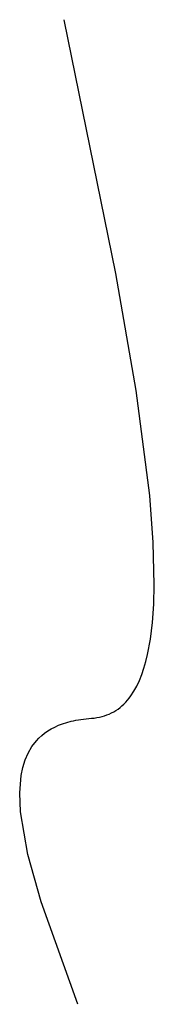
# Model space of a CAD drawing. Header units: centimetres. Extents: x 13.88 to 14.15, y 10.25 to 12.19.
import ezdxf

# ---------------------------------------------------------------- set-up
doc = ezdxf.new("R2010")
doc.units = ezdxf.units.CM
doc.layers.get('0').update_dxf_attribs({"true_color": 0x5890e1})

msp = doc.modelspace()

# ---------------------------------------------------------------- linework, layer by layer
at = {"color": 250, "true_color": 0x161616}
msp.add_polyline3d([(13.9995288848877, 10.25294971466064, -0.5322576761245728), (13.9271879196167, 10.45462322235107, -0.1111543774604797), (13.90090465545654, 10.54786777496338, 0.08606857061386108), (13.88648414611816, 10.63200092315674, 0.2672972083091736), (13.88495826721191, 10.66970157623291, 0.3502475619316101), (13.8878812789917, 10.7039852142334, 0.4271999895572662), (13.89116477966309, 10.71972751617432, 0.4632187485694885), (13.89574718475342, 10.73447322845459, 0.4974881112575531), (13.90168762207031, 10.7481746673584, 0.5299248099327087), (13.90904998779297, 10.76078510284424, 0.5604454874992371), (13.91789531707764, 10.77225589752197, 0.5889669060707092), (13.92289352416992, 10.77754974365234, 0.6024518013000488), (13.92828559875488, 10.78254127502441, 0.6154056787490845), (13.93407917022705, 10.78722381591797, 0.6278181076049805), (13.94028186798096, 10.79159259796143, 0.6396785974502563), (13.94690132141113, 10.79563999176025, 0.6509767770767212), (13.95394611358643, 10.79936218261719, 0.6617022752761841), (13.96142387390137, 10.8027515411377, 0.6718446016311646), (13.96934127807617, 10.8058032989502, 0.6813934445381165), (13.97770690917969, 10.80851078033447, 0.6903383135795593), (13.98652744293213, 10.81086826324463, 0.6986687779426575), (13.99111175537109, 10.81191444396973, 0.7026004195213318), (13.99581241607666, 10.81287002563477, 0.7063745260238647), (14.00063133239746, 10.81373500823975, 0.7099898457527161), (14.0055685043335, 10.81450939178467, 0.7134450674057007), (14.01062488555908, 10.81519222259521, 0.7167388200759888), (14.01580238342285, 10.81578159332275, 0.7198699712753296), (14.02110195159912, 10.81627750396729, 0.7228370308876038), (14.02652359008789, 10.81667995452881, 0.7256388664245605), (14.03193855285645, 10.8171558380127, 0.7283684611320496), (14.03721523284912, 10.81787490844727, 0.731119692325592), (14.04235649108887, 10.81883239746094, 0.7338924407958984), (14.04736232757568, 10.82002830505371, 0.7366864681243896), (14.05223369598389, 10.82146072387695, 0.7395017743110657), (14.05697250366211, 10.82312774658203, 0.7423378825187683), (14.06157970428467, 10.825026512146, 0.7451949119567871), (14.06605529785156, 10.82715606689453, 0.7480725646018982), (14.07040119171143, 10.82951354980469, 0.750970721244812), (14.07461929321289, 10.83209800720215, 0.7538890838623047), (14.07870864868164, 10.83490753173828, 0.7568275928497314), (14.08267211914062, 10.83793926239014, 0.7597860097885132), (14.08650970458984, 10.8411922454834, 0.7627643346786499), (14.09022331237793, 10.84466457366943, 0.765762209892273), (14.0938138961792, 10.84835338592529, 0.7687795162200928), (14.09728240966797, 10.85225772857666, 0.7718161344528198), (14.10062980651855, 10.8563756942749, 0.774871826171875), (14.10385608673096, 10.86070442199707, 0.7779464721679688), (14.10995483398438, 10.8699893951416, 0.7841517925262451), (14.11558628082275, 10.88009643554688, 0.7904307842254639), (14.12075901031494, 10.89101123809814, 0.7967821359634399), (14.12548160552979, 10.90271759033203, 0.8032045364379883), (14.12976360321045, 10.91520214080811, 0.8096963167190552), (14.13361263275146, 10.92844772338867, 0.8162564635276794), (14.137038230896, 10.94244003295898, 0.8228834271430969), (14.14265155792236, 10.9726037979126, 0.8363324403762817), (14.14667415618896, 11.00557041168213, 0.8500325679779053), (14.14917373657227, 11.04121780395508, 0.8639727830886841), (14.15021991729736, 11.07942581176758, 0.8781422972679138), (14.14822959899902, 11.16303253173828, 0.9071252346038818), (14.14125633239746, 11.25541400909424, 0.9368941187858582), (14.114577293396, 11.46260547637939, 0.9984402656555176), (14.07461166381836, 11.69319820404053, 1.062082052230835), (13.97253513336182, 12.19338607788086, 1.192858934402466)], dxfattribs=at)

doc.saveas('drawing.dxf')
